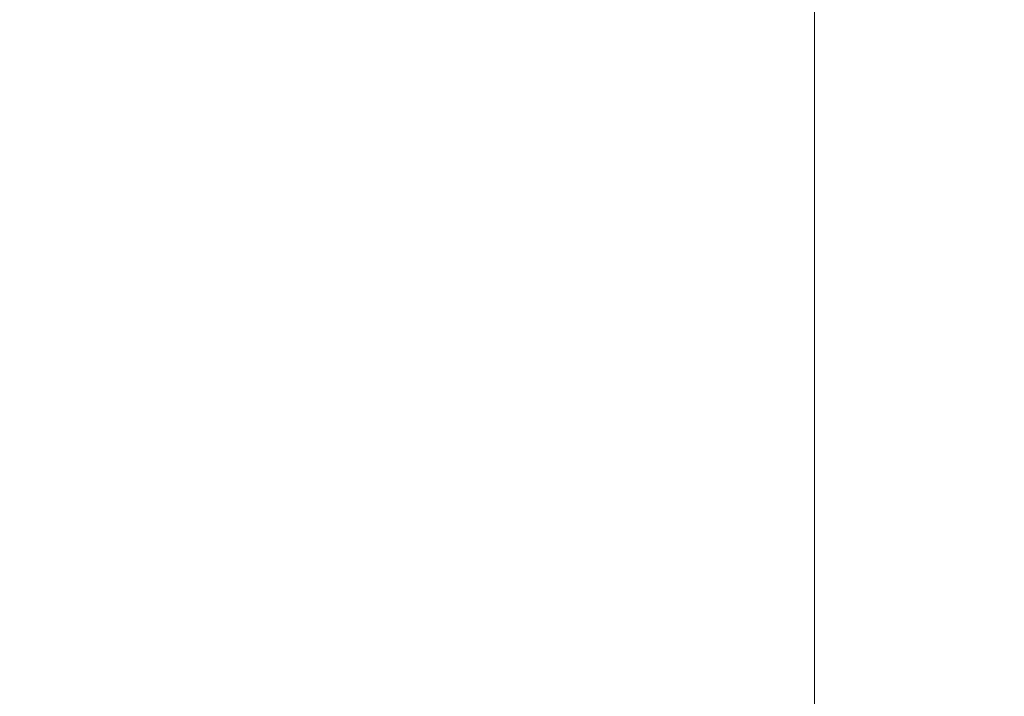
# Model space of a CAD drawing. Header units: centimetres. Extents: x -62 to 63, y 4 to 6.
# Tile 140 of 256: x -20.374 to -20.21, y 5.775 to 5.888. Entities that reach past the tile are written whole.
import ezdxf

# ---------------------------------------------------------------- set-up
doc = ezdxf.new("R2010")
doc.units = ezdxf.units.CM
doc.header["$LTSCALE"] = 2.54
doc.layers.add('Lucido design-1', color=7, linetype='Continuous')

# ---------------------------------------------------------------- blocks, each defined once
blk = doc.blocks.new('Gruppo-4-1')
at = {"color": 7, "linetype": 'Continuous', "lineweight": 9}
blk.add_3dface([(-61.85145, 5.90021, -2276.22217), (-61.85145, 4.30021, -2276.22217), (62.97838, 4.30021, -2276.22217), (62.97838, 5.90021, -2276.22217)], dxfattribs=at)
for points, invisible_edges in [([(-61.85145, 4.30021, -2277.02217), (-61.85145, 5.90021, -2277.02217), (-20.24151, 5.90021, -2277.02217), (-20.24151, 4.70021, -2277.02217)], 8), ([(-20.22683, 4.70021, -2277.02189), (-20.24151, 4.70021, -2277.02217), (-20.24151, 5.90021, -2277.02217), (-20.22636, 5.90021, -2277.02188)], 8), ([(-20.22636, 5.90021, -2277.02188), (-20.22074, 5.90021, -2277.02178), (-20.22074, 4.70021, -2277.02178), (-20.22683, 4.70021, -2277.02189)], 10), ([(-20.21224, 4.70021, -2277.0213), (-20.22074, 4.70021, -2277.02178), (-20.22074, 5.90021, -2277.02178), (-20.21031, 5.90021, -2277.02119)], 10), ([(-20.21031, 5.90021, -2277.02119), (-20.20045, 5.90021, -2277.02063), (-20.20045, 4.70021, -2277.02063), (-20.21224, 4.70021, -2277.0213)], 10)]:
    blk.add_3dface(points, dxfattribs=dict(at, invisible_edges=invisible_edges))
blk = doc.blocks.new('Gruppo-5-1')
at = {"color": 7}
blk.add_blockref('Gruppo-4-1', (0, 0), dxfattribs=at)

msp = doc.modelspace()

# ---------------------------------------------------------------- block references
at = {"layer": 'Lucido design-1', "color": 7}
msp.add_blockref('Gruppo-5-1', (0, 0), dxfattribs=at)

doc.saveas('drawing.dxf')
